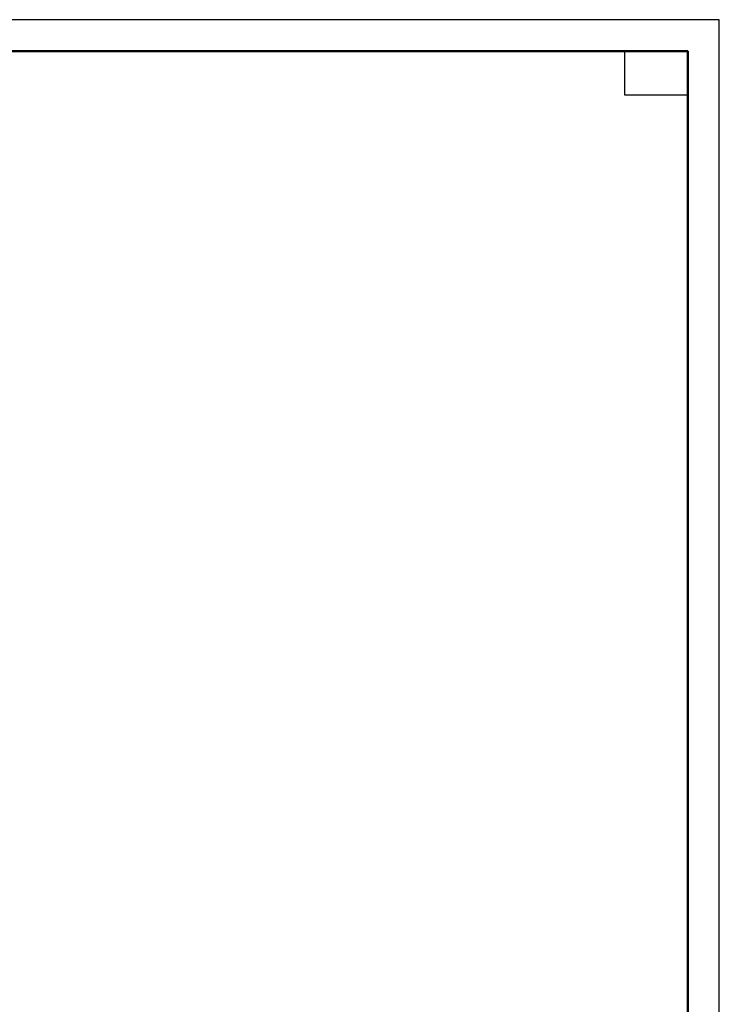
# Model space of a CAD drawing. Header units: millimetres. Extents: x 0 to 50400, y 0 to 35640.
# Tile 12 of 12: x 37075 to 50400, y 16895 to 35640. Entities that reach past the tile are written whole.
import ezdxf

# ---------------------------------------------------------------- set-up
doc = ezdxf.new("R2010")
doc.units = ezdxf.units.MM
doc.layers.add('Standard', color=7, linetype='Continuous', lineweight=25)

msp = doc.modelspace()

# ---------------------------------------------------------------- linework, layer by layer
at = {"layer": 'Standard', "color": 7, "linetype": 'Continuous', "lineweight": 35, "transparency": 33554687}
for p, q in [((49800, 33120), (49800, 24600)), ((49800, 32640), (49800, 24120))]:
    msp.add_line(p, q, dxfattribs=at)
at = {"layer": 'Standard', "color": 7, "linetype": 'Continuous', "lineweight": 50, "transparency": 33554687}
msp.add_line((49800, 32520), (49800, 27840), dxfattribs=at)
at = {"layer": 'Standard', "color": 7, "linetype": 'Continuous', "lineweight": 25, "transparency": 33554687}
for points in [[(0, 0), (50400, 0), (50400, 35640), (0, 35640), (0, 0)], [(49800, 35040), (49800, 34200), (48600, 34200), (48600, 35040), (49800, 35040)]]:
    msp.add_lwpolyline(points, close=True, dxfattribs=at)
at = {"layer": 'Standard', "color": 7, "linetype": 'Continuous', "lineweight": 13, "transparency": 33554687}
msp.add_lwpolyline([(50400, 35640), (0, 35640), (0, 0), (50400, 0), (50400, 35640)], dxfattribs=at)
at = {"layer": 'Standard', "color": 7, "linetype": 'Continuous', "lineweight": 50, "transparency": 33554687}
msp.add_lwpolyline([(2400, 35040), (49800, 35040), (49800, 600), (2400, 600), (2400, 35040)], close=True, dxfattribs=at)

doc.saveas('drawing.dxf')
